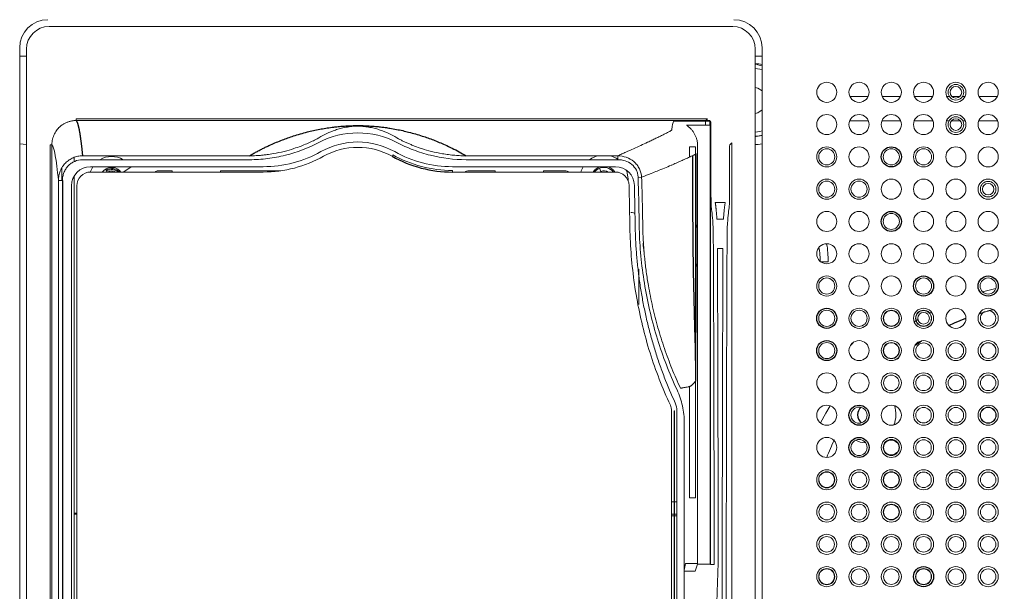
# Model space of a CAD drawing. Header units: millimetres. Extents: x 6 to 425, y 6 to 273.
# Tile 48 of 103: x 227.26 to 231.32, y 132 to 134.36. Entities that reach past the tile are written whole.
import ezdxf

# ---------------------------------------------------------------- set-up
doc = ezdxf.new("R2010")
doc.units = ezdxf.units.MM

msp = doc.modelspace()

# ---------------------------------------------------------------- linework, layer by layer
at = {"color": 144, "linetype": 'Continuous', "lineweight": 18}
for p, q in [((230.2033, 134.3293), (227.38, 134.3293)), ((227.2586, 130.1413), (227.2586, 134.2408)), ((227.2868, 134.2361), (227.2868, 134.0028)), ((230.2965, 134.0028), (230.2965, 134.2361)), ((230.3247, 134.2408), (230.3247, 130.1413)), ((227.2868, 134.2073), (227.2586, 134.2073)), ((230.3247, 134.2073), (230.2965, 134.2073)), ((230.7625, 134.0399), (230.6875, 134.0399)), ((230.8958, 134.0399), (230.8208, 134.0399)), ((231.0291, 134.0399), (230.9542, 134.0399)), ((231.0982, 134.0399), (231.0875, 134.0399)), ((231.1408, 134.0399), (231.1092, 134.0399)), ((231.1625, 134.0399), (231.1518, 134.0399)), ((231.2958, 134.0399), (231.2208, 134.0399)), ((227.2868, 134.0028), (227.2868, 134.0028)), ((227.2868, 134.0002), (227.2868, 130.1474)), ((230.2965, 134.0028), (230.2965, 134.0028)), ((230.2965, 130.1474), (230.2965, 134.0002)), ((230.0992, 133.9486), (227.4916, 133.9486)), ((227.4916, 133.9486), (227.4916, 133.9411)), ((230.0917, 133.9411), (230.0992, 133.9486)), ((230.0917, 133.9411), (227.4916, 133.9411)), ((230.0914, 133.9411), (227.4916, 133.9411)), ((230.0914, 133.9382), (230.0914, 133.9215)), ((230.1086, 133.9215), (230.1086, 133.9382)), ((230.11, 133.9215), (230.11, 132.1094)), ((230.1119, 133.9382), (230.1119, 132.1077)), ((230.1134, 133.6669), (230.1134, 133.9168)), ((230.6865, 133.9399), (230.7635, 133.9399)), ((230.8198, 133.9399), (230.8968, 133.9399)), ((230.9531, 133.9399), (231.0302, 133.9399)), ((231.0865, 133.9399), (231.0968, 133.9399)), ((231.1068, 133.9399), (231.1431, 133.9399)), ((231.1532, 133.9399), (231.1635, 133.9399)), ((231.2198, 133.9399), (231.2968, 133.9399)), ((227.3841, 133.8411), (227.3841, 130.541)), ((227.3916, 133.8411), (227.3841, 133.8411)), ((227.3916, 133.8411), (227.3916, 130.541)), ((230.05, 133.8327), (230.025, 133.8327)), ((230.025, 133.8327), (230.025, 133.7906)), ((230.05, 132.8701), (230.05, 133.8327)), ((230.0583, 132.1094), (230.0583, 133.8374)), ((230.1902, 133.8367), (230.1902, 133.6688)), ((230.1992, 133.8486), (230.1917, 133.8411)), ((230.1992, 130.5335), (230.1992, 133.8486)), ((227.4833, 133.7887), (227.4833, 133.7712)), ((227.518, 133.7954), (228.2076, 133.7954)), ((228.7997, 133.7993), (228.7964, 133.7935)), ((229.1023, 133.7954), (229.7287, 133.7954)), ((229.7287, 133.7793), (229.7287, 133.7954)), ((227.4333, 133.7436), (227.4333, 133.6937)), ((228.2076, 133.7793), (227.518, 133.7793)), ((227.5496, 133.7283), (227.5601, 133.7504)), ((227.551, 133.7504), (228.2642, 133.7504)), ((227.6474, 133.7469), (227.6489, 133.7504)), ((227.6522, 133.7504), (227.6519, 133.7458)), ((227.7179, 133.7481), (227.6857, 133.7284)), ((227.7165, 133.7504), (227.7179, 133.7481)), ((229.0458, 133.7504), (229.7187, 133.7504)), ((229.7287, 133.7793), (229.1023, 133.7793)), ((229.6588, 133.7308), (229.6533, 133.7441)), ((227.4833, 133.7119), (227.4833, 130.9007)), ((228.2642, 133.7284), (227.551, 133.7284)), ((227.6156, 133.7366), (227.6131, 133.7406)), ((227.6177, 133.7332), (227.6156, 133.7366)), ((227.6206, 133.7284), (227.6177, 133.7332)), ((227.6299, 133.7322), (227.6323, 133.7284)), ((227.6393, 133.7284), (227.6414, 133.7332)), ((227.8341, 133.7335), (227.8883, 133.7335)), ((227.8883, 133.7335), (227.8883, 133.7284)), ((228.0883, 133.7335), (228.3362, 133.7335)), ((228.0883, 133.7284), (228.0883, 133.7335)), ((229.0458, 133.735), (229.0458, 133.7284)), ((229.7185, 133.7284), (229.0458, 133.7284)), ((229.1151, 133.7335), (229.2216, 133.7335)), ((229.2216, 133.7335), (229.2216, 133.7284)), ((229.4216, 133.7335), (229.5092, 133.7335)), ((229.4216, 133.7284), (229.4216, 133.7335)), ((229.654, 133.7284), (229.6588, 133.7308)), ((229.8127, 133.7062), (229.8271, 133.7066)), ((227.4185, 130.891), (227.4185, 133.6937)), ((227.4352, 133.6937), (227.4185, 133.6937)), ((227.4723, 130.9409), (227.4723, 133.6717)), ((227.4943, 133.6717), (227.4943, 130.9409)), ((229.7714, 133.6921), (229.7716, 133.6994)), ((230.1722, 133.6025), (230.1311, 133.6025)), ((230.0583, 133.497), (230.0547, 133.5041)), ((230.1382, 133.5333), (230.1651, 133.5333)), ((230.1632, 133.4129), (230.1401, 133.4129)), ((230.0535, 133.3425), (230.0583, 133.3518)), ((230.581, 133.3583), (230.5661, 133.3583)), ((230.5977, 133.3583), (230.581, 133.3583)), ((229.8158, 133.3273), (229.8158, 133.1819)), ((231.2901, 133.248), (231.2349, 133.2342)), ((231.0237, 133.1508), (231.0161, 133.1468)), ((230.9682, 133.1197), (230.9526, 133.1102)), ((230.8344, 133.025), (230.8292, 133.0207)), ((230.05, 132.3827), (230.05, 132.8653)), ((230.6954, 132.8868), (230.691, 132.8816)), ((230.025, 132.8444), (230.025, 132.3827)), ((229.9511, 130.9008), (229.9511, 132.742)), ((229.961, 132.7425), (229.9629, 132.7425)), ((229.961, 130.9009), (229.961, 132.7425)), ((229.9629, 130.9009), (229.9629, 132.7425)), ((229.973, 132.7425), (229.973, 130.9009)), ((230.0034, 130.8808), (230.0034, 132.6924)), ((229.961, 132.3661), (229.9511, 132.3661)), ((229.973, 132.3661), (229.9629, 132.3661)), ((230.05, 132.3827), (230.025, 132.3827)), ((227.4943, 132.3203), (227.4833, 132.3203)), ((227.4833, 132.3161), (227.4943, 132.3161)), ((229.961, 132.3161), (229.9511, 132.3161)), ((229.961, 132.3094), (229.9511, 132.3094)), ((229.973, 132.3161), (229.9629, 132.3161)), ((229.973, 132.3094), (229.9629, 132.3094)), ((230.0079, 132.1119), (230.0034, 132.0851)), ((230.0486, 132.0801), (230.0034, 132.0802)), ((230.0079, 132.1119), (230.0583, 132.1118)), ((230.0486, 132.0801), (230.0583, 132.1094)), ((230.11, 132.1094), (230.0583, 132.1094))]:
    msp.add_line(p, q, dxfattribs=at)
at = {"color": 7, "linetype": 'Continuous', "lineweight": 25}
for p, q in [((227.4352, 133.6937), (227.4352, 130.891)), ((231.2217, 133.144), (231.2377, 133.1489)), ((231.2629, 133.1561), (231.2791, 133.1604)), ((230.9572, 133.0142), (230.9835, 133.0318)), ((230.8821, 132.957), (230.8875, 132.9615))]:
    msp.add_line(p, q, dxfattribs=at)
at = {"color": 144, "linetype": 'Continuous', "lineweight": 18, "flags": 128}
for points in [[(230.3247, 134.1676), (230.3074, 134.1711), (230.2965, 134.1723)], [(230.2965, 134.1556), (230.3156, 134.1527), (230.3247, 134.1502)], [(230.2965, 134.0781), (230.3073, 134.0749), (230.3247, 134.0634)], [(230.3247, 133.9848), (230.3073, 133.9733), (230.2965, 133.9701)], [(229.9586, 133.9381), (230.0433, 133.9381), (230.1097, 133.9382)], [(230.11, 133.9215), (230.0554, 133.9215), (230.0125, 133.9215)], [(230.3247, 133.898), (230.3156, 133.8955), (230.2965, 133.8926)], [(230.2965, 133.8759), (230.3074, 133.8771), (230.3247, 133.8806)], [(230.3247, 133.8797), (230.3001, 133.8753), (230.2965, 133.875)], [(227.2586, 133.8454), (227.2728, 133.843), (227.2868, 133.8416)], [(230.2965, 133.8416), (230.3086, 133.8427), (230.3247, 133.8454)], [(229.6438, 133.7954), (229.6216, 133.786), (229.6115, 133.7793)], [(229.7287, 133.7815), (229.7216, 133.786), (229.6995, 133.7954)], [(229.5856, 133.7504), (229.5777, 133.7336), (229.5759, 133.7284)], [(227.5996, 133.7284), (227.6055, 133.7349), (227.6131, 133.7406)], [(229.7716, 133.6994), (229.7656, 133.7336), (229.7649, 133.7354)], [(230.0583, 133.503), (230.0572, 133.5052), (230.0546, 133.5098)], [(229.8372, 133.4001), (229.8333, 133.4241), (229.8341, 133.4352)], [(230.0543, 133.3384), (230.0572, 133.3436), (230.0583, 133.3457)], [(230.7038, 133.0268), (230.6972, 133.0188), (230.6893, 133.0123)], [(230.6059, 132.7634), (230.5873, 132.7324), (230.5653, 132.6923)], [(230.7105, 132.6209), (230.7302, 132.6137), (230.7522, 132.61)], [(230.1119, 132.1077), (230.1201, 132.1076), (230.1265, 132.1074)]]:
    msp.add_lwpolyline(points, dxfattribs=at)
at = {"color": 7, "linetype": 'Continuous', "lineweight": 25, "flags": 128}
msp.add_lwpolyline([(231.0962, 133.0945), (231.1195, 133.1051), (231.1665, 133.1246)], dxfattribs=at)
at = {"color": 144, "linetype": 'Continuous', "lineweight": 18}
for centre, radius in [((230.5916, 134.0577), 0.0415), ((230.725, 134.0577), 0.0415), ((230.8583, 134.0577), 0.0415), ((230.9916, 134.0577), 0.0415), ((231.125, 134.0577), 0.0415), ((231.125, 134.0577), 0.0322), ((231.125, 134.0577), 0.0239), ((231.2583, 134.0577), 0.0415), ((230.5916, 133.9244), 0.0415), ((230.725, 133.9244), 0.0415), ((230.8583, 133.9244), 0.0415), ((230.9916, 133.9244), 0.0415), ((231.125, 133.9244), 0.0415), ((231.125, 133.9244), 0.0322), ((231.125, 133.9244), 0.0239), ((231.2583, 133.9244), 0.0415), ((230.5916, 133.7911), 0.0415), ((230.725, 133.7911), 0.0415), ((230.9916, 133.7911), 0.0415), ((231.125, 133.7911), 0.0415), ((231.2583, 133.7911), 0.0415), ((230.5916, 133.7911), 0.0332), ((230.8583, 133.7911), 0.0332), ((230.9916, 133.7911), 0.0332), ((230.5916, 133.6577), 0.0415), ((230.5916, 133.6577), 0.0332), ((230.725, 133.6577), 0.0415), ((230.725, 133.6577), 0.0332), ((230.8583, 133.6577), 0.0415), ((230.9916, 133.6577), 0.0415), ((231.125, 133.6577), 0.0415), ((231.2583, 133.6577), 0.0415), ((231.2583, 133.6577), 0.0322), ((231.2583, 133.6577), 0.0239), ((230.5916, 133.5244), 0.0415), ((230.725, 133.5244), 0.0415), ((230.8583, 133.5244), 0.0332), ((230.9916, 133.5244), 0.0415), ((231.125, 133.5244), 0.0415), ((231.2583, 133.5244), 0.0415), ((230.5916, 133.3911), 0.0415), ((230.725, 133.3911), 0.0415), ((230.8583, 133.3911), 0.0415), ((230.9916, 133.3911), 0.0415), ((231.125, 133.3911), 0.0415), ((231.2583, 133.3911), 0.0415), ((230.5916, 133.2577), 0.0415), ((230.725, 133.2577), 0.0415), ((230.8583, 133.2577), 0.0415), ((231.125, 133.2577), 0.0415), ((230.5916, 133.2577), 0.0332), ((230.9916, 133.2577), 0.0332), ((231.2583, 133.2577), 0.0332), ((230.5916, 133.1244), 0.0332), ((230.725, 133.1244), 0.0415), ((230.725, 133.1244), 0.0332), ((230.8583, 133.1244), 0.0415), ((230.8583, 133.1244), 0.0332), ((230.8583, 133.1244), 0.0322), ((230.9916, 133.1244), 0.0415), ((230.9916, 133.1244), 0.0332), ((230.9916, 133.1244), 0.0322), ((230.9916, 133.1244), 0.0239), ((231.125, 133.1244), 0.0415), ((231.2583, 133.1244), 0.0415), ((230.5916, 132.9911), 0.0332), ((230.5916, 132.9911), 0.0331), ((230.725, 132.9911), 0.0415), ((230.8583, 132.9911), 0.0415), ((230.8583, 132.9911), 0.0332), ((230.8583, 132.9911), 0.0322), ((230.9916, 132.9911), 0.0415), ((230.9916, 132.9911), 0.032), ((231.125, 132.9911), 0.0415), ((231.125, 132.9911), 0.032), ((231.2583, 132.9911), 0.0415), ((231.2583, 132.9911), 0.0322), ((231.2583, 132.9911), 0.032), ((230.5916, 132.8577), 0.0415), ((230.725, 132.8577), 0.0415), ((230.8583, 132.8577), 0.0415), ((230.8583, 132.8577), 0.032), ((230.9916, 132.8577), 0.0415), ((230.9916, 132.8577), 0.032), ((231.125, 132.8577), 0.0415), ((231.125, 132.8577), 0.032), ((231.2583, 132.8577), 0.0415), ((231.2583, 132.8577), 0.032), ((230.5916, 132.7244), 0.0415), ((230.725, 132.7244), 0.0332), ((230.8583, 132.7244), 0.0415), ((230.9916, 132.7244), 0.0415), ((230.9916, 132.7244), 0.032), ((231.125, 132.7244), 0.0415), ((231.125, 132.7244), 0.032), ((231.2583, 132.7244), 0.0415), ((231.2583, 132.7244), 0.0332), ((231.2583, 132.7244), 0.0322), ((231.2583, 132.7244), 0.032), ((230.5916, 132.5911), 0.0415), ((230.725, 132.5911), 0.0332), ((230.8583, 132.5911), 0.0415), ((230.8583, 132.5911), 0.0332), ((230.8583, 132.5911), 0.0322), ((230.9916, 132.5911), 0.0415), ((230.9916, 132.5911), 0.032), ((231.125, 132.5911), 0.0415), ((231.125, 132.5911), 0.032), ((231.2583, 132.5911), 0.0415), ((231.2583, 132.5911), 0.032), ((230.5916, 132.4577), 0.0415), ((230.5916, 132.4577), 0.0332), ((230.725, 132.4577), 0.0415), ((230.725, 132.4577), 0.032), ((230.8583, 132.4577), 0.0415), ((230.8583, 132.4577), 0.0332), ((230.8583, 132.4577), 0.0322), ((230.8583, 132.4577), 0.032), ((230.9916, 132.4577), 0.0415), ((230.9916, 132.4577), 0.032), ((231.125, 132.4577), 0.0415), ((231.125, 132.4577), 0.032), ((231.2583, 132.4577), 0.0415), ((231.2583, 132.4577), 0.032), ((230.5916, 132.3244), 0.0415), ((230.725, 132.3244), 0.0415), ((230.8583, 132.3244), 0.0415), ((230.9916, 132.3244), 0.0415), ((231.125, 132.3244), 0.0415), ((231.2583, 132.3244), 0.0415), ((230.5916, 132.3244), 0.032), ((230.725, 132.3244), 0.032), ((230.8583, 132.3244), 0.0322), ((230.9916, 132.3244), 0.032), ((231.125, 132.3244), 0.032), ((231.2583, 132.3244), 0.032), ((230.5916, 132.1911), 0.0415), ((230.5916, 132.1911), 0.032), ((230.725, 132.1911), 0.0415), ((230.725, 132.1911), 0.0322), ((230.725, 132.1911), 0.032), ((230.8583, 132.1911), 0.0415), ((230.8583, 132.1911), 0.032), ((230.9916, 132.1911), 0.0415), ((230.9916, 132.1911), 0.032), ((231.125, 132.1911), 0.0415), ((231.125, 132.1911), 0.032), ((231.2583, 132.1911), 0.0415), ((231.2583, 132.1911), 0.032), ((230.5916, 132.0577), 0.0415), ((230.5916, 132.0577), 0.0332), ((230.5916, 132.0577), 0.032), ((230.725, 132.0577), 0.0415), ((230.725, 132.0577), 0.032), ((230.8583, 132.0577), 0.0415), ((230.8583, 132.0577), 0.032), ((230.9916, 132.0577), 0.0332), ((230.9916, 132.0577), 0.032), ((231.125, 132.0577), 0.0415), ((231.125, 132.0577), 0.032), ((231.2583, 132.0577), 0.0415), ((231.2583, 132.0577), 0.032)]:
    msp.add_circle(centre, radius, dxfattribs=at)
at = {"color": 7, "linetype": 'Continuous', "lineweight": 25}
for centre, radius in [((230.8583, 133.7911), 0.0415), ((230.8583, 133.5244), 0.0415), ((230.9916, 133.2577), 0.0415), ((231.2583, 133.2577), 0.0415), ((230.5916, 133.1244), 0.0415), ((230.5916, 132.9911), 0.0415), ((230.725, 132.7244), 0.0415), ((230.725, 132.5911), 0.0415), ((230.8583, 132.5911), 0.032), ((230.8583, 132.3244), 0.032), ((230.9916, 132.0577), 0.0415)]:
    msp.add_circle(centre, radius, dxfattribs=at)
at = {"color": 144, "linetype": 'Continuous', "lineweight": 18}
for centre, radius, start, end in [((227.38, 134.2361), 0.0932, 90, 180), ((230.2033, 134.2361), 0.0932, 0, 90), ((230.2862, 134.0241), 0.1525, 75.3818, 86.1207), ((227.3825, 134.0002), 0.0957, 178.4337, 180), ((230.2008, 134.0002), 0.0957, 0, 1.5663), ((228.655, 133.5411), 0.3487, 62.5882, 117.4118), ((228.655, 133.5411), 0.3114, 60.7333, 119.2667), ((228.655, 133.5411), 0.2893, 60.7333, 119.2667), ((227.6383, 133.6994), 0.0933, 58.8859, 121.1141), ((228.2642, 134.2384), 0.488, 270, 299.2667), ((228.2642, 134.2384), 0.51, 270, 299.2667), ((229.0458, 134.2384), 0.5033, 240.7333, 270), ((229.0458, 134.2384), 0.488, 240.7333, 270), ((227.551, 133.6717), 0.0787, 90, 180), ((227.6383, 133.6994), 0.0483, 36.815, 121.4452), ((229.6716, 133.6994), 0.0533, 107.0131, 147.1081), ((229.6716, 133.6994), 0.0483, 112.3223, 143.185), ((229.6716, 133.6994), 0.0483, 36.815, 112.3223), ((229.6716, 133.6994), 0.0533, 32.8919, 72.9869), ((229.7187, 133.6717), 0.0787, 1.2613, 90), ((227.551, 133.6717), 0.0567, 90, 180), ((227.6383, 133.6994), 0.0436, 41.6278, 121.4452), ((227.6383, 133.6994), 0.0396, 46.0785, 121.4452), ((227.6383, 133.6994), 0.0339, 58.6907, 121.4452), ((229.6716, 133.6994), 0.0339, 58.6907, 112.3223), ((229.7185, 133.6717), 0.0567, 1.4715, 90), ((231.2583, 133.1244), 0.032, 130.064, 81.8268), ((229.8489, 132.8654), 0.2024, 0.8047, 1.202), ((229.8943, 132.7425), 0.0787, 0, 24.8814), ((229.8944, 132.742), 0.0567, 0, 25.02), ((230.7604, 132.7264), 0.1167, 338.8693, 18.784), ((231.525, 132.1911), 1, 154.3924, 158.9932), ((230.5916, 132.4577), 0.032, 188.1732, 139.936)]:
    msp.add_arc(centre, radius, start, end, dxfattribs=at)
at = {"color": 7, "linetype": 'Continuous', "lineweight": 25}
for centre, radius, start, end in [((229.0458, 134.2384), 0.51, 240.7333, 270), ((230.7604, 132.7264), 0.0417, 133.0693, 180), ((230.7604, 132.7264), 0.0417, 180, 233.4024)]:
    msp.add_arc(centre, radius, start, end, dxfattribs=at)
at = {"color": 144, "linetype": 'Continuous', "lineweight": 18}
for centre, major_axis in [((227.3753, 134.2408), (0.0825, -0.0825)), ((230.208, 134.2408), (-0.0825, -0.0825))]:
    msp.add_ellipse(centre, major_axis=major_axis, ratio=0.999695, start_param=2.356347, end_param=3.926839, dxfattribs=at)
at = {"color": 7, "linetype": 'Continuous', "lineweight": 25}
for points, knots in [([(228.6145, 121.1204), (228.6153, 121.0485), (228.6169, 120.9148), (228.6284, 120.7216), (228.6426, 120.5563), (228.6576, 120.4201), (228.671, 120.3144), (228.6813, 120.2403), (228.6887, 120.1901), (228.6949, 120.1493), (228.7025, 120.1013), (228.7129, 120.0378), (228.7268, 119.9578), (228.7467, 119.8498), (228.7745, 119.7098), (228.8128, 119.5331), (228.8618, 119.3266), (228.9218, 119.0945), (228.9916, 118.8467), (229.0683, 118.5941), (229.1756, 118.263), (229.3196, 117.8543), (229.5067, 117.3707), (229.705, 116.8961), (229.8801, 116.5038), (230.0256, 116.1918), (230.136, 115.9614), (230.2412, 115.7477), (230.3358, 115.5596), (230.4165, 115.402), (230.4795, 115.2806), (230.5261, 115.192), (230.5581, 115.1315), (230.5868, 115.0775), (230.6209, 115.0135), (230.669, 114.9241), (230.7318, 114.8085), (230.8084, 114.6692), (230.8941, 114.5155), (230.9852, 114.3545), (231.0775, 114.1937), (231.2308, 113.9303), (231.4475, 113.5682), (231.7325, 113.1097), (232.0099, 112.6799), (232.2808, 112.274), (232.4907, 111.9693), (232.65, 111.7429), (232.751, 111.6011), (232.8427, 111.4737), (232.9171, 111.3715), (232.9753, 111.292), (233.0189, 111.2329), (233.0567, 111.1819), (233.0979, 111.1263), (233.1517, 111.0543), (233.2242, 110.958), (233.3152, 110.838), (233.4204, 110.7011), (233.5716, 110.5067), (233.7586, 110.2708), (233.9762, 110.0034), (234.1797, 109.7592), (234.3687, 109.5376), (234.5411, 109.3397), (234.6943, 109.1672), (234.813, 109.0359), (234.9009, 108.9399), (234.9624, 108.8733), (235.0192, 108.8122), (235.0815, 108.7456), (235.159, 108.6635), (235.256, 108.5619), (235.3655, 108.4489), (235.4804, 108.332), (235.6545, 108.1578), (235.896, 107.9227), (236.1468, 107.6895), (236.3456, 107.5111), (236.4757, 107.3969), (236.5898, 107.2989), (236.6733, 107.2285), (236.73, 107.1813), (236.7758, 107.1433), (236.83, 107.0989), (236.9018, 107.0407), (236.9909, 106.9695), (237.097, 106.8863), (237.2201, 106.7921), (237.3581, 106.6893), (237.5664, 106.5391), (237.8322, 106.3578), (238.1464, 106.1611), (238.4367, 105.9953), (238.7031, 105.8573), (238.9328, 105.7498), (239.1261, 105.6679), (239.2837, 105.6069), (239.4017, 105.5652), (239.4914, 105.5355), (239.5691, 105.5109), (239.6693, 105.4813), (239.7965, 105.4473), (239.9474, 105.4122), (240.1361, 105.3763), (240.3474, 105.3478), (240.569, 105.3328), (240.7702, 105.3321), (240.9673, 105.3437), (241.1566, 105.3675), (241.3332, 105.4024), (241.4687, 105.4377), (241.5725, 105.4698), (241.6637, 105.5014), (241.7697, 105.5425), (241.8893, 105.5958), (242.0198, 105.6624), (242.1525, 105.7394), (242.2842, 105.8264), (242.4059, 105.9165), (242.5312, 106.0186), (242.6536, 106.1293), (242.7674, 106.2432), (242.8545, 106.3374), (242.925, 106.4182), (242.9889, 106.4951), (243.0536, 106.5766), (243.1397, 106.6909), (243.2473, 106.8442), (243.375, 107.0442), (243.5038, 107.2666), (243.6332, 107.5127), (243.7626, 107.784), (243.8921, 108.0843), (244.0211, 108.4157), (244.1488, 108.7804), (244.2729, 109.175), (244.4257, 109.7163), (244.5906, 110.3999), (244.7547, 111.2211), (244.8922, 112.0467), (245.0067, 112.8677), (245.1012, 113.676), (245.1787, 114.4644), (245.24, 115.2063), (245.2882, 115.8981), (245.3259, 116.537), (245.356, 117.1409), (245.38, 117.7141), (245.3994, 118.2737), (245.4182, 118.9425), (245.4341, 119.7398), (245.4442, 120.6732), (245.4466, 121.6452), (245.4407, 122.6561), (245.4265, 123.7058), (245.4038, 124.7941), (245.3731, 125.9012), (245.3347, 127.0254), (245.2891, 128.1651), (245.2355, 129.3379), (245.1741, 130.5431), (245.1049, 131.7799), (245.0279, 133.0472), (244.9324, 134.51), (244.8158, 136.1665), (244.6757, 138.0139), (244.5249, 139.8823), (244.3631, 141.7795), (244.1914, 143.7005), (244.0107, 145.6399), (243.8234, 147.5791), (243.631, 149.5117), (243.4348, 151.4314), (243.2363, 153.3314), (243.0607, 154.9826), (242.9097, 156.3865), (242.784, 157.5464), (242.6596, 158.6885), (242.537, 159.8107), (242.4165, 160.9109), (242.2988, 161.9865), (242.1879, 163.002), (242.0849, 163.9506), (241.9903, 164.8274), (241.9013, 165.6607), (241.8179, 166.4506), (241.7402, 167.1977), (241.6687, 167.8969), (241.6035, 168.5493), (241.5443, 169.1566), (241.4906, 169.7255), (241.4422, 170.2568), (241.399, 170.7513), (241.361, 171.2103), (241.3337, 171.5614), (241.3149, 171.8157), (241.3027, 171.9844), (241.2911, 172.1504), (241.2793, 172.3242), (241.2667, 172.5156), (241.2533, 172.7295), (241.2395, 172.9622), (241.2275, 173.1779), (241.2174, 173.3724), (241.209, 173.5439), (241.2012, 173.7155), (241.1941, 173.8853), (241.1879, 174.0512), (241.1826, 174.2106), (241.1783, 174.3617), (241.1752, 174.4988), (241.1736, 174.5864), (241.1732, 174.6232), (241.1732, 174.6257)], [0, 0, 0, 0, 0.003024, 0.00562, 0.007797, 0.00956, 0.010911, 0.011851, 0.012382, 0.012808, 0.013411, 0.014218, 0.015229, 0.016446, 0.018287, 0.020463, 0.022979, 0.025839, 0.028859, 0.031851, 0.034817, 0.040553, 0.046188, 0.051717, 0.057131, 0.059918, 0.06267, 0.06524, 0.06746, 0.069326, 0.070832, 0.071774, 0.072483, 0.072987, 0.073703, 0.074769, 0.076186, 0.077847, 0.079773, 0.081723, 0.083664, 0.085598, 0.091301, 0.096917, 0.102555, 0.107375, 0.112266, 0.114206, 0.116101, 0.117757, 0.119157, 0.120094, 0.120867, 0.121477, 0.122099, 0.123052, 0.124317, 0.125908, 0.127815, 0.12978, 0.133708, 0.137357, 0.140727, 0.143821, 0.146635, 0.149098, 0.151191, 0.152296, 0.153264, 0.154094, 0.154969, 0.156186, 0.157713, 0.159475, 0.161236, 0.162984, 0.167397, 0.172099, 0.174054, 0.176047, 0.177717, 0.178938, 0.179597, 0.180119, 0.180873, 0.181876, 0.183125, 0.184585, 0.186273, 0.188181, 0.190208, 0.194674, 0.198733, 0.202406, 0.205712, 0.208668, 0.210827, 0.212702, 0.214303, 0.215004, 0.21586, 0.217024, 0.218491, 0.220255, 0.222194, 0.224907, 0.227374, 0.229606, 0.231611, 0.233946, 0.235927, 0.237568, 0.238575, 0.239511, 0.240756, 0.242339, 0.243853, 0.245585, 0.247374, 0.249021, 0.250525, 0.252633, 0.254371, 0.255731, 0.256777, 0.257839, 0.258958, 0.260135, 0.26245, 0.264982, 0.267745, 0.270675, 0.273859, 0.277318, 0.281072, 0.285145, 0.289559, 0.294161, 0.302916, 0.311736, 0.320542, 0.329258, 0.33781, 0.34613, 0.354157, 0.361207, 0.367921, 0.374264, 0.380204, 0.385946, 0.391852, 0.401223, 0.410996, 0.421174, 0.431759, 0.442751, 0.45415, 0.465953, 0.47754, 0.489484, 0.501779, 0.514418, 0.527391, 0.54069, 0.554301, 0.573436, 0.592854, 0.612499, 0.63232, 0.652672, 0.673094, 0.693524, 0.713897, 0.734146, 0.754201, 0.773989, 0.786409, 0.79867, 0.810753, 0.822637, 0.834302, 0.845725, 0.85687, 0.866668, 0.876019, 0.884926, 0.893394, 0.901429, 0.909039, 0.916049, 0.922672, 0.928917, 0.934796, 0.940318, 0.945498, 0.950357, 0.952391, 0.954372, 0.956304, 0.958307, 0.960656, 0.963352, 0.966384, 0.969751, 0.972187, 0.974786, 0.977562, 0.980537, 0.983738, 0.987203, 0.990981, 0.995126, 0.999666, 1, 1, 1, 1]), ([(227.4916, 133.9411), (227.4919, 133.9407), (227.4926, 133.94), (227.4935, 133.9385), (227.4945, 133.9368), (227.4954, 133.9349), (227.4963, 133.9326), (227.4972, 133.9302), (227.4981, 133.9274), (227.499, 133.9245), (227.4998, 133.9214), (227.5007, 133.918), (227.5015, 133.9145), (227.5024, 133.9107), (227.5032, 133.9068), (227.504, 133.9028), (227.5048, 133.8985), (227.5055, 133.8942), (227.5063, 133.8897), (227.5071, 133.8851), (227.5078, 133.8803), (227.5085, 133.8755), (227.5093, 133.8705), (227.51, 133.8655), (227.5107, 133.8604), (227.5113, 133.8552), (227.512, 133.8499), (227.5127, 133.8446), (227.5133, 133.8392), (227.5139, 133.8338), (227.5146, 133.8284), (227.5152, 133.8229), (227.5158, 133.8175), (227.5163, 133.812), (227.5169, 133.8065), (227.5175, 133.801), (227.5178, 133.7973), (227.518, 133.7954)], [0, 0, 0, 0, 0.036055, 0.071669, 0.106843, 0.141577, 0.175871, 0.209725, 0.243138, 0.276111, 0.308644, 0.340737, 0.37239, 0.403602, 0.434375, 0.464707, 0.494599, 0.524051, 0.553062, 0.581634, 0.609765, 0.637456, 0.664707, 0.691518, 0.717888, 0.743819, 0.769309, 0.794359, 0.818968, 0.843138, 0.866867, 0.890157, 0.913006, 0.935415, 0.957383, 0.978912, 1, 1, 1, 1]), ([(228.2076, 133.7954), (228.2124, 133.7982), (228.222, 133.8038), (228.2365, 133.8118), (228.251, 133.8196), (228.2656, 133.827), (228.2802, 133.8341), (228.3058, 133.8459), (228.3416, 133.8609), (228.3917, 133.8786), (228.4423, 133.8932), (228.487, 133.9033), (228.5219, 133.9095), (228.5441, 133.9128), (228.5651, 133.9153), (228.5834, 133.9172), (228.6054, 133.9188), (228.6294, 133.92), (228.6567, 133.9204), (228.6838, 133.9199), (228.7075, 133.9186), (228.729, 133.9169), (228.749, 133.9149), (228.7688, 133.9123), (228.7909, 133.909), (228.8242, 133.903), (228.8691, 133.8929), (228.9193, 133.8782), (228.969, 133.8606), (229.0097, 133.8436), (229.0448, 133.8269), (229.0739, 133.8119), (229.0928, 133.8009), (229.1023, 133.7954)], [0, 0, 0, 0, 0.0212916, 0.0424125, 0.0633634, 0.0841449, 0.1047577, 0.1252024, 0.1904639, 0.250395, 0.319297, 0.3755922, 0.400588, 0.4255054, 0.4379768, 0.4548258, 0.4694426, 0.485239, 0.5009915, 0.5167551, 0.5325018, 0.5471005, 0.5639009, 0.5806517, 0.5995744, 0.6264143, 0.6824851, 0.7508828, 0.8104827, 0.8753139, 0.9162066, 0.957767, 1, 1, 1, 1]), ([(230.0512, 132.8962), (230.0511, 132.8964), (230.0511, 132.9066), (230.0507, 132.9365), (230.0494, 133.0052), (230.0457, 133.1408), (230.0385, 133.4111), (230.039, 133.6427), (230.0392, 133.7971)], [0, 0, 0, 0, 0.000841, 0.034247, 0.100651, 0.230692, 0.487138, 1, 1, 1, 1]), ([(230.0512, 132.8697), (230.0513, 132.8699), (230.0513, 132.8705), (230.0513, 132.8723), (230.0513, 132.8764), (230.0512, 132.8845), (230.0512, 132.8915), (230.0512, 132.8962)], [0, 0, 0, 0, 0.054797, 0.108307, 0.225227, 0.485102, 1, 1, 1, 1])]:
    msp.add_open_spline(points, degree=3, knots=knots, dxfattribs=at)
at = {"color": 144, "linetype": 'Continuous', "lineweight": 18}
for points, knots in [([(227.4916, 133.9411), (227.4896, 133.941), (227.4857, 133.941), (227.4798, 133.9404), (227.4739, 133.9395), (227.4681, 133.9383), (227.4625, 133.9368), (227.457, 133.9349), (227.4516, 133.9328), (227.4465, 133.9304), (227.4416, 133.9277), (227.4369, 133.9248), (227.4325, 133.9218), (227.4284, 133.9186), (227.4245, 133.9152), (227.4196, 133.9106), (227.4138, 133.9042), (227.4075, 133.8956), (227.402, 133.8859), (227.3975, 133.8755), (227.3942, 133.8644), (227.392, 133.8528), (227.3918, 133.845), (227.3916, 133.8411)], [0, 0, 0, 0, 0.03779, 0.075618, 0.113392, 0.151016, 0.1884, 0.22545, 0.26208, 0.298205, 0.333746, 0.368629, 0.402787, 0.436157, 0.468687, 0.500327, 0.565268, 0.633264, 0.703852, 0.776473, 0.850497, 0.92524, 1, 1, 1, 1]), ([(228.4868, 133.8654), (228.4969, 133.8719), (228.5075, 133.8779), (228.5295, 133.8889), (228.541, 133.8939), (228.5594, 133.9008), (228.5658, 133.9029), (228.5791, 133.907), (228.5861, 133.9089), (228.5974, 133.9115), (228.6014, 133.9124), (228.6097, 133.9139), (228.6141, 133.9147), (228.6239, 133.916), (228.6292, 133.9167), (228.6383, 133.9174), (228.6416, 133.9176), (228.6485, 133.9178), (228.6521, 133.9179), (228.6593, 133.9179), (228.6628, 133.9178), (228.6696, 133.9175), (228.6728, 133.9173), (228.6788, 133.9168), (228.6816, 133.9165), (228.6869, 133.9159), (228.6895, 133.9156), (228.6967, 133.9145), (228.701, 133.9138), (228.7093, 133.9122), (228.7133, 133.9114), (228.7246, 133.9087), (228.7315, 133.9068), (228.7447, 133.9028), (228.751, 133.9006), (228.7693, 133.8938), (228.7807, 133.8888), (228.8026, 133.8778), (228.8131, 133.8719), (228.8232, 133.8654)], [0, 0, 0, 0, 0.125, 0.125, 0.25, 0.25, 0.3125, 0.3125, 0.375, 0.375, 0.40625, 0.40625, 0.4375, 0.4375, 0.46875, 0.46875, 0.484375, 0.484375, 0.5, 0.5, 0.515625, 0.515625, 0.53125, 0.53125, 0.546875, 0.546875, 0.5625, 0.5625, 0.59375, 0.59375, 0.625, 0.625, 0.6875, 0.6875, 0.75, 0.75, 0.875, 0.875, 1, 1, 1, 1]), ([(230.0125, 133.9215), (230.0139, 133.9206), (230.0166, 133.9187), (230.0206, 133.9157), (230.0244, 133.9125), (230.0281, 133.9091), (230.0333, 133.9037), (230.0397, 133.896), (230.0463, 133.8854), (230.0516, 133.8741), (230.055, 133.8636), (230.057, 133.8541), (230.0581, 133.8458), (230.0583, 133.8402), (230.0583, 133.8374)], [0, 0, 0, 0, 0.05011, 0.100047, 0.149937, 0.199905, 0.250076, 0.374866, 0.499856, 0.62429, 0.748931, 0.832666, 0.91616, 1, 1, 1, 1]), ([(230.1134, 133.9168), (230.1134, 133.9175), (230.1134, 133.9189), (230.1134, 133.921), (230.1133, 133.9234), (230.1133, 133.926), (230.1133, 133.9286), (230.1133, 133.9308), (230.1132, 133.9325), (230.1132, 133.9337), (230.1131, 133.9339), (230.1131, 133.9341)], [0, 0, 0, 0, 0.0830498, 0.1661749, 0.2505532, 0.3744133, 0.4999413, 0.6231578, 0.7496454, 0.8747632, 1, 1, 1, 1]), ([(228.2076, 133.7954), (228.212, 133.7955), (228.221, 133.7956), (228.2348, 133.7961), (228.2493, 133.797), (228.2645, 133.7984), (228.2838, 133.8006), (228.313, 133.805), (228.35, 133.813), (228.3879, 133.8239), (228.4189, 133.8349), (228.4442, 133.8451), (228.4662, 133.855), (228.4801, 133.8621), (228.4868, 133.8654)], [0, 0, 0, 0, 0.045093, 0.092734, 0.14285, 0.195359, 0.250172, 0.343328, 0.500426, 0.641105, 0.75033, 0.839506, 0.922636, 1, 1, 1, 1]), ([(228.8232, 133.8654), (228.8272, 133.8634), (228.8353, 133.8593), (228.8478, 133.8533), (228.8611, 133.8473), (228.875, 133.8414), (228.8945, 133.8337), (228.9223, 133.8239), (228.9605, 133.8128), (228.9975, 133.8049), (229.03, 133.8), (229.0554, 133.7973), (229.0795, 133.7958), (229.0949, 133.7955), (229.1023, 133.7954)], [0, 0, 0, 0, 0.045916, 0.093833, 0.143809, 0.195903, 0.250172, 0.360222, 0.500379, 0.660798, 0.750336, 0.840432, 0.92378, 1, 1, 1, 1]), ([(229.7287, 133.7954), (229.7342, 133.798), (229.7425, 133.8018), (229.7536, 133.8067), (229.7702, 133.8141), (229.7943, 133.8248), (229.8243, 133.8385), (229.8492, 133.8501), (229.8697, 133.8598), (229.8863, 133.8678), (229.9019, 133.8754), (229.9166, 133.8827), (229.9305, 133.8896), (229.9389, 133.894), (229.9431, 133.8961)], [0, 0, 0, 0, 0.062527, 0.093791, 0.125053, 0.250041, 0.375205, 0.500066, 0.583469, 0.666788, 0.750062, 0.83333, 0.91663, 1, 1, 1, 1]), ([(227.4185, 133.6937), (227.4142, 133.738), (227.4097, 133.7727), (227.4007, 133.822), (227.3962, 133.8366), (227.3916, 133.8411)], [0, 0, 0, 0, 0.5, 0.5, 1, 1, 1, 1]), ([(228.4944, 133.8506), (228.45, 133.8276), (228.4038, 133.81), (228.3318, 133.7919), (228.3073, 133.7872), (228.2576, 133.7809), (228.2327, 133.7793), (228.2076, 133.7793)], [0, 0, 0, 0, 0.5, 0.5, 0.75, 0.75, 1, 1, 1, 1]), ([(229.1023, 133.7793), (229.0522, 133.7793), (229.0032, 133.7857), (228.9312, 133.8037), (228.9073, 133.8112), (228.8606, 133.8289), (228.8378, 133.8391), (228.8155, 133.8506)], [0, 0, 0, 0, 0.5, 0.5, 0.75, 0.75, 1, 1, 1, 1]), ([(227.4185, 133.6937), (227.4186, 133.6952), (227.4186, 133.699), (227.4191, 133.7055), (227.4204, 133.7142), (227.4227, 133.7234), (227.4272, 133.7362), (227.4347, 133.7505), (227.4472, 133.766), (227.462, 133.7786), (227.4765, 133.7866), (227.4888, 133.7911), (227.4984, 133.7936), (227.5082, 133.7951), (227.5148, 133.7953), (227.518, 133.7954)], [0, 0, 0, 0, 0.02906, 0.07046, 0.124934, 0.195473, 0.25014, 0.383072, 0.499759, 0.627689, 0.749291, 0.812292, 0.875303, 0.937983, 1, 1, 1, 1]), ([(229.8271, 133.7066), (229.8265, 133.7191), (229.8235, 133.7311), (229.8152, 133.7479), (229.8119, 133.7532), (229.8043, 133.7628), (229.8, 133.7673), (229.7859, 133.7792), (229.7753, 133.7851), (229.7524, 133.7932), (229.7407, 133.7952), (229.7287, 133.7954)], [0, 0, 0, 0, 0.25, 0.25, 0.375, 0.375, 0.5, 0.5, 0.75, 0.75, 1, 1, 1, 1]), ([(230.0392, 133.7971), (230.0368, 133.7959), (230.032, 133.7936), (230.0243, 133.7899), (230.0162, 133.7862), (230.0078, 133.7823), (229.999, 133.7783), (229.9898, 133.7741), (229.9802, 133.7699), (229.9702, 133.7655), (229.9597, 133.7609), (229.9438, 133.7541), (229.9216, 133.7448), (229.894, 133.7335), (229.8689, 133.7234), (229.8518, 133.7167), (229.8414, 133.7126), (229.8347, 133.7098), (229.83, 133.7078), (229.8271, 133.7066)], [0, 0, 0, 0, 0.048181, 0.09674, 0.145687, 0.195028, 0.244772, 0.29493, 0.34551, 0.396522, 0.447978, 0.499888, 0.623934, 0.749913, 0.84992, 0.924954, 0.946396, 0.967838, 1, 1, 1, 1]), ([(230.052, 133.8053), (230.052, 133.8051), (230.0518, 133.8045), (230.0511, 133.8035), (230.0501, 133.8024), (230.0485, 133.8012), (230.0462, 133.7999), (230.0432, 133.7985), (230.0406, 133.7976), (230.0392, 133.7971)], [0, 0, 0, 0, 0.10668, 0.225497, 0.356443, 0.499478, 0.654518, 0.821426, 1, 1, 1, 1]), ([(230.052, 133.8053), (230.052, 133.727), (230.052, 133.6487), (230.052, 133.4921), (230.052, 133.4137), (230.052, 133.2963), (230.0519, 133.2572), (230.0518, 133.179), (230.0518, 133.1399), (230.0517, 133.0619), (230.0516, 133.0229), (230.0515, 132.9644), (230.0515, 132.945), (230.0514, 132.9158), (230.0514, 132.906), (230.0514, 132.8914), (230.0514, 132.8865), (230.0514, 132.8793), (230.0513, 132.8768), (230.0513, 132.8733), (230.0513, 132.8721), (230.0513, 132.87), (230.0513, 132.869), (230.0513, 132.8683)], [0, 0, 0, 0, 0.25, 0.25, 0.5, 0.5, 0.625, 0.625, 0.75, 0.75, 0.875, 0.875, 0.9375, 0.9375, 0.96875, 0.96875, 0.984375, 0.984375, 0.992188, 0.992188, 0.996094, 0.996094, 1, 1, 1, 1]), ([(227.518, 133.7793), (227.5069, 133.7793), (227.4959, 133.777), (227.4808, 133.7704), (227.4759, 133.7677), (227.4669, 133.7613), (227.4627, 133.7577), (227.4551, 133.7498), (227.4517, 133.7453), (227.4458, 133.7361), (227.4433, 133.7312), (227.4393, 133.7209), (227.4377, 133.7155), (227.4357, 133.7048), (227.4352, 133.6993), (227.4352, 133.6937)], [0, 0, 0, 0, 0.25, 0.25, 0.375, 0.375, 0.5, 0.5, 0.625, 0.625, 0.75, 0.75, 0.875, 0.875, 1, 1, 1, 1]), ([(229.8127, 133.7062), (229.8126, 133.7114), (229.8119, 133.7166), (229.8094, 133.7266), (229.8076, 133.7314), (229.8007, 133.7454), (229.7941, 133.7534), (229.7781, 133.7666), (229.769, 133.7714), (229.7493, 133.7778), (229.7391, 133.7793), (229.7287, 133.7793)], [0, 0, 0, 0, 0.125, 0.125, 0.25, 0.25, 0.5, 0.5, 0.75, 0.75, 1, 1, 1, 1]), ([(227.8341, 133.7335), (227.8291, 133.7332), (227.823, 133.7329), (227.8185, 133.7291), (227.8176, 133.7284)], [0, 0, 0, 0, 0.801212, 1, 1, 1, 1]), ([(229.1151, 133.7335), (229.1112, 133.7332), (229.1052, 133.7328), (229.1002, 133.7295), (229.0984, 133.7284)], [0, 0, 0, 0, 0.648422, 1, 1, 1, 1]), ([(229.5259, 133.7284), (229.524, 133.7296), (229.519, 133.7328), (229.5129, 133.7332), (229.5092, 133.7335)], [0, 0, 0, 0, 0.38242, 1, 1, 1, 1]), ([(229.9733, 132.8287), (229.9414, 132.8972), (229.9146, 132.9671), (229.8706, 133.1095), (229.8534, 133.1819), (229.8345, 133.2926), (229.8294, 133.3298), (229.8217, 133.4049), (229.819, 133.4425), (229.8172, 133.499), (229.8171, 133.5178), (229.8165, 133.5555), (229.8161, 133.5743), (229.8148, 133.6308), (229.8138, 133.6685), (229.8127, 133.7062)], [0, 0, 0, 0, 0.25, 0.25, 0.5, 0.5, 0.625, 0.625, 0.75, 0.75, 0.8125, 0.8125, 0.875, 0.875, 1, 1, 1, 1]), ([(229.8271, 133.7066), (229.8277, 133.688), (229.8288, 133.6507), (229.8301, 133.5948), (229.8314, 133.5388), (229.8318, 133.4937), (229.8331, 133.4584), (229.8346, 133.4319), (229.8368, 133.4025), (229.8405, 133.3634), (229.8462, 133.3156), (229.8542, 133.2638), (229.8631, 133.2159), (229.8724, 133.1719), (229.8829, 133.1283), (229.8945, 133.0852), (229.9073, 133.0425), (229.9211, 133.0002), (229.9361, 132.9583), (229.9522, 132.9169), (229.9693, 132.8759), (229.9817, 132.849), (229.9879, 132.8355)], [0, 0, 0, 0, 0.062547, 0.125106, 0.18768, 0.250262, 0.276575, 0.306207, 0.339165, 0.37546, 0.43803, 0.500745, 0.551272, 0.601572, 0.65168, 0.701629, 0.751453, 0.80119, 0.850878, 0.900549, 0.950241, 1, 1, 1, 1]), ([(229.9458, 132.766), (229.9128, 132.8366), (229.8849, 132.9087), (229.8387, 133.0561), (229.8204, 133.1313), (229.7933, 133.2847), (229.7846, 133.3619), (229.7797, 133.4591), (229.779, 133.4786), (229.7782, 133.5175), (229.778, 133.537), (229.777, 133.5953), (229.7762, 133.6342), (229.7752, 133.6731)], [0, 0, 0, 0, 0.25, 0.25, 0.5, 0.5, 0.75, 0.75, 0.8125, 0.8125, 0.875, 0.875, 1, 1, 1, 1]), ([(229.7974, 133.6734), (229.7978, 133.6532), (229.7985, 133.6237), (229.7991, 133.5904), (229.7994, 133.5741), (229.7995, 133.566), (229.7996, 133.562), (229.7996, 133.56), (229.7996, 133.5591), (229.7996, 133.5585), (229.7996, 133.5582), (229.7997, 133.5561), (229.7997, 133.5529), (229.7998, 133.5485), (229.7998, 133.5461), (229.7999, 133.545), (229.7999, 133.5443), (229.7999, 133.544), (229.7999, 133.5398), (229.8, 133.5353), (229.8001, 133.5316), (229.8001, 133.5302), (229.8001, 133.5296), (229.8001, 133.5293), (229.8001, 133.5292), (229.8001, 133.5291), (229.8001, 133.5292), (229.8001, 133.5264), (229.8002, 133.5225), (229.8003, 133.5185), (229.8003, 133.5165), (229.8003, 133.5157), (229.8003, 133.5152), (229.8003, 133.515), (229.8004, 133.5121), (229.8005, 133.5083), (229.8005, 133.5042), (229.8006, 133.5025), (229.8006, 133.5013), (229.8006, 133.5008), (229.8007, 133.4952), (229.8009, 133.4878), (229.8012, 133.4795), (229.8013, 133.476), (229.8013, 133.4737), (229.8014, 133.4726), (229.8016, 133.4664), (229.8019, 133.4591), (229.8022, 133.4519), (229.8024, 133.4472), (229.8025, 133.4449), (229.8036, 133.4234), (229.8056, 133.3948), (229.8082, 133.366), (229.8101, 133.3468), (229.8111, 133.337), (229.8144, 133.3084), (229.8169, 133.2894), (229.8224, 133.2513), (229.8255, 133.2323), (229.8322, 133.1944), (229.8359, 133.1755), (229.8438, 133.1379), (229.848, 133.1192), (229.8571, 133.082), (229.8619, 133.0634), (229.8721, 133.0266), (229.8775, 133.0083), (229.8889, 132.9718), (229.8948, 132.9537), (229.9043, 132.9265), (229.9075, 132.9175), (229.914, 132.8996), (229.9174, 132.8907), (229.9346, 132.8458), (229.9496, 132.8104), (229.9657, 132.7756)], [0, 0, 0, 0, 0.0625, 0.09375, 0.109375, 0.117188, 0.121094, 0.123047, 0.124023, 0.124023, 0.125, 0.125, 0.132813, 0.136719, 0.138672, 0.139648, 0.139648, 0.140625, 0.140625, 0.148438, 0.152344, 0.154297, 0.155273, 0.155762, 0.156006, 0.156006, 0.15625, 0.15625, 0.164063, 0.167969, 0.169922, 0.170898, 0.170898, 0.171875, 0.171875, 0.179688, 0.183594, 0.185547, 0.185547, 0.1875, 0.1875, 0.203125, 0.210938, 0.214844, 0.214844, 0.21875, 0.21875, 0.234375, 0.242188, 0.242188, 0.25, 0.25, 0.3125, 0.34375, 0.34375, 0.375, 0.375, 0.4375, 0.4375, 0.5, 0.5, 0.5625, 0.5625, 0.625, 0.625, 0.6875, 0.6875, 0.75, 0.75, 0.8125, 0.8125, 0.84375, 0.84375, 0.875, 0.875, 1, 1, 1, 1]), ([(230.1145, 133.5852), (230.1144, 133.5873), (230.1143, 133.5916), (230.1141, 133.5987), (230.1139, 133.6069), (230.1137, 133.6165), (230.1136, 133.6274), (230.1135, 133.6384), (230.1134, 133.6486), (230.1134, 133.6577), (230.1134, 133.6638), (230.1134, 133.6669)], [0, 0, 0, 0, 0.125428, 0.250775, 0.380125, 0.499956, 0.626578, 0.749885, 0.834069, 0.916973, 1, 1, 1, 1]), ([(230.1902, 133.6688), (230.1902, 133.6595), (230.1902, 133.6495), (230.1901, 133.6301), (230.19, 133.6208), (230.1897, 133.6049), (230.1896, 133.5984), (230.1892, 133.5894), (230.1891, 133.5868), (230.1889, 133.5859)], [0, 0, 0, 0, 0.25, 0.25, 0.5, 0.5, 0.75, 0.75, 1, 1, 1, 1]), ([(230.1311, 133.6025), (230.1312, 133.6014), (230.1316, 133.5993), (230.1321, 133.5958), (230.1327, 133.5921), (230.1332, 133.5882), (230.1337, 133.584), (230.1342, 133.5796), (230.1347, 133.575), (230.1351, 133.5703), (230.1356, 133.5654), (230.1361, 133.5603), (230.1365, 133.5551), (230.1369, 133.5498), (230.1374, 133.5444), (230.1378, 133.5389), (230.1381, 133.5351), (230.1382, 133.5333)], [0, 0, 0, 0, 0.0752293, 0.1492353, 0.2220181, 0.2935777, 0.363914, 0.4330271, 0.500917, 0.5675837, 0.6330271, 0.6972474, 0.7602443, 0.8220181, 0.8825686, 0.9418959, 1, 1, 1, 1]), ([(230.1651, 133.5333), (230.1653, 133.5356), (230.1656, 133.5404), (230.1661, 133.5472), (230.1667, 133.5539), (230.1672, 133.5604), (230.1678, 133.5666), (230.1684, 133.5727), (230.169, 133.5785), (230.1696, 133.584), (230.1703, 133.5892), (230.1709, 133.594), (230.1716, 133.5985), (230.172, 133.6011), (230.1722, 133.6025)], [0, 0, 0, 0, 0.072821, 0.147554, 0.224198, 0.302753, 0.383219, 0.465597, 0.549886, 0.636086, 0.724198, 0.814221, 0.906155, 1, 1, 1, 1]), ([(229.7997, 133.5566), (229.7976, 133.5579), (229.7924, 133.5613), (229.7862, 133.5617), (229.7825, 133.5619)], [0, 0, 0, 0, 0.400502, 1, 1, 1, 1]), ([(230.1235, 133.4088), (230.1234, 133.4212), (230.1233, 133.4337), (230.1231, 133.4574), (230.1229, 133.4685), (230.1226, 133.4879), (230.1224, 133.4962), (230.122, 133.5093), (230.1218, 133.5141), (230.1215, 133.5171)], [0, 0, 0, 0, 0.25, 0.25, 0.5, 0.5, 0.75, 0.75, 1, 1, 1, 1]), ([(230.1818, 133.5171), (230.1815, 133.5141), (230.1813, 133.5093), (230.1809, 133.4962), (230.1807, 133.4879), (230.1804, 133.4685), (230.1802, 133.4574), (230.18, 133.4337), (230.1799, 133.4212), (230.1798, 133.4088)], [0, 0, 0, 0, 0.25, 0.25, 0.5, 0.5, 0.75, 0.75, 1, 1, 1, 1]), ([(230.5977, 133.3583), (230.5972, 133.371), (230.5963, 133.395), (230.5944, 133.42), (230.5909, 133.4313), (230.5907, 133.4319)], [0, 0, 0, 0, 0.514272, 0.977066, 1, 1, 1, 1]), ([(230.1265, 132.1074), (230.1264, 132.3262), (230.1262, 132.5456), (230.1251, 132.981), (230.1244, 133.1969), (230.1235, 133.4088)], [0, 0, 0, 0, 0.5, 0.5, 1, 1, 1, 1]), ([(230.1401, 133.4129), (230.1402, 133.3991), (230.1403, 133.3715), (230.1405, 133.3299), (230.1407, 133.2883), (230.1408, 133.2466), (230.141, 133.2048), (230.1411, 133.163), (230.1413, 133.1212), (230.1414, 133.0793), (230.1416, 133.0373), (230.1417, 132.9953), (230.1418, 132.9533), (230.1419, 132.9112), (230.1421, 132.8691), (230.1422, 132.8269), (230.1423, 132.7847), (230.1424, 132.7425), (230.1425, 132.7003), (230.1425, 132.658), (230.1426, 132.6157), (230.1427, 132.5734), (230.1428, 132.531), (230.1428, 132.4887), (230.1429, 132.4463), (230.1429, 132.404), (230.143, 132.3616), (230.143, 132.3192), (230.1431, 132.2768), (230.1431, 132.2344), (230.1431, 132.192), (230.1431, 132.1497), (230.1431, 132.1214), (230.1431, 132.1073)], [0, 0, 0, 0, 0.032425, 0.06484, 0.097243, 0.129635, 0.162015, 0.194385, 0.226743, 0.259091, 0.291427, 0.323752, 0.356065, 0.388368, 0.42066, 0.45294, 0.485209, 0.517467, 0.549714, 0.58195, 0.614174, 0.646388, 0.67859, 0.710781, 0.742961, 0.77513, 0.807288, 0.839434, 0.87157, 0.903694, 0.935807, 0.967909, 1, 1, 1, 1]), ([(230.1601, 132.0406), (230.1601, 132.0554), (230.1601, 132.0851), (230.1602, 132.1296), (230.1602, 132.1742), (230.1602, 132.2187), (230.1602, 132.2633), (230.1603, 132.3078), (230.1603, 132.3524), (230.1603, 132.3969), (230.1604, 132.4414), (230.1605, 132.4859), (230.1605, 132.5304), (230.1606, 132.5749), (230.1607, 132.6194), (230.1608, 132.6638), (230.1609, 132.7083), (230.161, 132.7526), (230.1611, 132.797), (230.1612, 132.8413), (230.1613, 132.8856), (230.1614, 132.9299), (230.1615, 132.9741), (230.1617, 133.0182), (230.1618, 133.0623), (230.162, 133.1064), (230.1621, 133.1503), (230.1623, 133.1943), (230.1624, 133.2381), (230.1626, 133.282), (230.1628, 133.3257), (230.163, 133.3694), (230.1631, 133.3984), (230.1632, 133.4129)], [0, 0, 0, 0, 0.0320905, 0.0641922, 0.0963051, 0.1284291, 0.1605643, 0.1927107, 0.2248682, 0.2570369, 0.2892167, 0.3214077, 0.3536099, 0.3858233, 0.4180478, 0.4502835, 0.4825304, 0.5147884, 0.5470576, 0.579338, 0.6116296, 0.6439323, 0.6762462, 0.7085713, 0.7409075, 0.773255, 0.8056136, 0.8379834, 0.8703643, 0.9027565, 0.9351598, 0.9675743, 1, 1, 1, 1]), ([(230.1798, 133.4088), (230.1788, 133.1862), (230.1781, 132.9591), (230.1771, 132.5012), (230.1768, 132.2705), (230.1768, 132.0406)], [0, 0, 0, 0, 0.5, 0.5, 1, 1, 1, 1]), ([(230.5595, 133.416), (230.5606, 133.4095), (230.5639, 133.3905), (230.5642, 133.3711), (230.5644, 133.3583)], [0, 0, 0, 0, 0.345236, 1, 1, 1, 1]), ([(231.2377, 133.1489), (231.2382, 133.1491), (231.2392, 133.1493), (231.2412, 133.1499), (231.2423, 133.1503), (231.2456, 133.1513), (231.248, 133.1519), (231.2526, 133.1532), (231.2549, 133.1539), (231.2583, 133.1548), (231.2594, 133.1551), (231.2614, 133.1557), (231.2623, 133.156), (231.2629, 133.1561)], [0, 0, 0, 0, 0.125, 0.125, 0.25, 0.25, 0.5, 0.5, 0.75, 0.75, 0.875, 0.875, 1, 1, 1, 1]), ([(230.0504, 132.8659), (230.0504, 132.8665), (230.0501, 132.8765), (230.0507, 132.8867), (230.0512, 132.8962)], [0, 0, 0, 0, 0.0678165, 1, 1, 1, 1]), ([(230.0338, 132.8477), (230.0346, 132.8485), (230.0362, 132.8502), (230.0384, 132.8524), (230.0404, 132.8545), (230.0424, 132.8565), (230.0442, 132.8584), (230.0459, 132.8603), (230.0477, 132.8622), (230.0493, 132.8642), (230.0503, 132.8657), (230.0508, 132.8668), (230.051, 132.8675), (230.0511, 132.8682), (230.0512, 132.8687), (230.0512, 132.8691), (230.0512, 132.8695), (230.0512, 132.8697)], [0, 0, 0, 0, 0.077546, 0.157373, 0.239502, 0.323955, 0.410753, 0.499914, 0.616521, 0.749945, 0.874965, 0.937474, 0.968728, 0.984336, 0.99217, 0.996278, 1, 1, 1, 1]), ([(230.0034, 132.6924), (230.0034, 132.716), (230.0008, 132.7396), (229.9907, 132.7852), (229.9833, 132.8073), (229.9733, 132.8287)], [0, 0, 0, 0, 0.5, 0.5, 1, 1, 1, 1]), ([(229.9879, 132.8355), (229.9882, 132.8356), (229.9893, 132.8359), (229.9916, 132.8364), (229.9949, 132.837), (229.9992, 132.8378), (230.0042, 132.8387), (230.01, 132.8397), (230.0161, 132.8409), (230.0216, 132.842), (230.026, 132.8432), (230.0293, 132.8445), (230.0318, 132.8459), (230.0332, 132.8471), (230.0338, 132.8477)], [0, 0, 0, 0, 0.017514, 0.052947, 0.106319, 0.17766, 0.267018, 0.374474, 0.500143, 0.642231, 0.74988, 0.843198, 0.926581, 1, 1, 1, 1]), ([(230.1431, 132.1073), (230.1427, 132.0962), (230.1418, 132.074), (230.1411, 132.0517), (230.1407, 132.0406)], [0, 0, 0, 0, 0.500053, 1, 1, 1, 1]), ([(230.1407, 132.0406), (230.1402, 132.0264), (230.1392, 131.998), (230.138, 131.9553), (230.1368, 131.9126), (230.1359, 131.8699), (230.135, 131.8273), (230.1343, 131.7846), (230.1337, 131.7419), (230.1333, 131.6993), (230.133, 131.6566), (230.1328, 131.6139), (230.1328, 131.5596), (230.1331, 131.4937), (230.1339, 131.416), (230.1352, 131.3384), (230.1369, 131.2607), (230.139, 131.183), (230.1408, 131.1314), (230.1418, 131.1055)], [0, 0, 0, 0, 0.045403, 0.090814, 0.136236, 0.181667, 0.227109, 0.272562, 0.318026, 0.363503, 0.408992, 0.454494, 0.500009, 0.582898, 0.66596, 0.749198, 0.832616, 0.916216, 1, 1, 1, 1]), ([(230.1627, 130.7781), (230.1626, 130.7924), (230.1625, 130.821), (230.1624, 130.8641), (230.1622, 130.9072), (230.162, 130.9504), (230.1619, 130.9936), (230.1618, 131.0369), (230.1616, 131.0802), (230.1615, 131.1236), (230.1614, 131.167), (230.1612, 131.2104), (230.1611, 131.254), (230.161, 131.2975), (230.1609, 131.3411), (230.1608, 131.3847), (230.1607, 131.4283), (230.1607, 131.472), (230.1606, 131.5157), (230.1605, 131.5594), (230.1604, 131.6031), (230.1604, 131.6468), (230.1603, 131.6906), (230.1603, 131.7343), (230.1603, 131.7781), (230.1602, 131.8218), (230.1602, 131.8656), (230.1602, 131.9094), (230.1602, 131.9531), (230.1601, 131.9969), (230.1601, 132.026), (230.1601, 132.0406)], [0, 0, 0, 0, 0.034633, 0.069256, 0.103868, 0.138469, 0.173059, 0.207639, 0.242208, 0.276766, 0.311313, 0.34585, 0.380375, 0.41489, 0.449395, 0.483888, 0.518371, 0.552843, 0.587304, 0.621755, 0.656194, 0.690623, 0.725041, 0.759449, 0.793846, 0.828232, 0.862607, 0.896971, 0.931325, 0.965668, 1, 1, 1, 1]), ([(230.1768, 132.0406), (230.1768, 131.8294), (230.177, 131.6175), (230.1779, 131.1965), (230.1785, 130.9875), (230.1794, 130.7819)], [0, 0, 0, 0, 0.5, 0.5, 1, 1, 1, 1])]:
    msp.add_open_spline(points, degree=3, knots=knots, dxfattribs=at)
for points in [[(229.9521, 133.9045), (229.9542, 133.9211), (229.9564, 133.9323), (229.9586, 133.9381)], [(230.1086, 133.9406), (230.1029, 133.9408), (230.0971, 133.9409), (230.0914, 133.9411)], [(230.1097, 133.9382), (230.1094, 133.9392), (230.109, 133.9399), (230.1086, 133.9406)], [(230.1131, 133.9341), (230.1127, 133.9357), (230.1123, 133.9371), (230.1119, 133.9382)], [(229.9521, 133.9045), (229.9517, 133.9018), (229.9487, 133.899), (229.9431, 133.8961)], [(230.1917, 133.8411), (230.1912, 133.84), (230.1907, 133.8385), (230.1902, 133.8367)], [(230.1215, 133.5171), (230.1192, 133.5489), (230.1169, 133.5717), (230.1145, 133.5852)], [(230.1889, 133.5859), (230.1865, 133.5725), (230.1841, 133.5494), (230.1818, 133.5171)]]:
    msp.add_open_spline(points, degree=3, dxfattribs=at)

doc.saveas('drawing.dxf')
